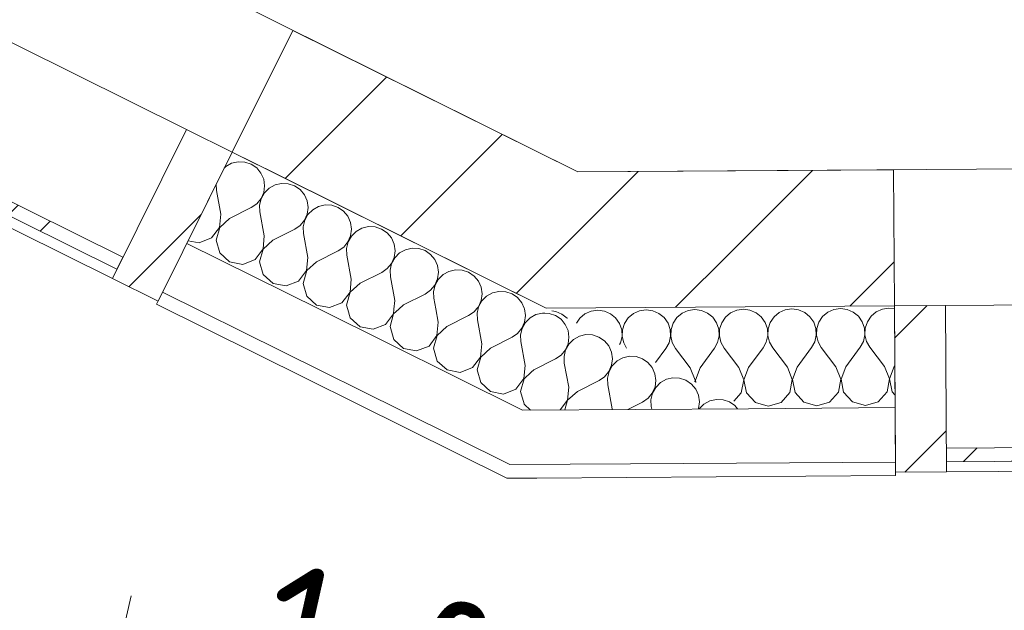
# Model space of a CAD drawing. Header units: millimetres. Extents: x -7213913 to -6937159, y 6128912 to 6404062.
# Tile 29 of 208: x -7201779 to -7200330, y 6158493 to 6159362. Entities that reach past the tile are written whole.
import ezdxf
from ezdxf.enums import TextEntityAlignment as Align

# ---------------------------------------------------------------- set-up
doc = ezdxf.new("R2010")
doc.units = ezdxf.units.MM
doc.header["$MEASUREMENT"] = 0
doc.set_wipeout_variables(frame=1)
doc.linetypes.add('Wipeout_Contour', pattern=[1000, 0, -1000])
for name, color, linetype in [('S - квартира_помещение.АР', 7, 'Continuous'), ('АР-Стены_внешние_.АР', 7, 'Continuous'), ('АР-Стены_Наружные ВИТРАЖ', 7, 'Continuous'), ('АР-Стены_Перегородки_межквартирные_200.АР', 7, 'Continuous'), ('АР-Чертеж-Размеры.АР', 7, 'Continuous')]:
    doc.layers.add(name, color=color, linetype=linetype)
for name, color, linetype, lineweight in [('S - квартира_помещение.АР_Ном._пера__2', 8, 'Continuous', 15), ('АР-Стены_внешние_.АР_Ном._пера__1', 7, 'Continuous', 0), ('АР-Стены_Наружные ВИТРАЖ_Ном._пера__120', 7, 'Continuous', 0), ('АР-Стены_Перегородки_межквартирные_200.АР_Ном._пера__1', 7, 'Continuous', 15), ('АР-Чертеж-Размеры.АР_Ном._пера__1', 7, 'Continuous', 0), ('Паспорта Зон Archicad_Ном._пера__1', 7, 'Continuous', 0)]:
    doc.layers.add(name, color=color, linetype=linetype, lineweight=lineweight)
doc.styles.add('РЎР“Р•РќР•Р\xa0Р\x98Р\xa0_РЎРўР\x98Р›Р¬_1', font='txt')
doc.styles.add('РЎР“Р•РќР•Р\xa0Р\x98Р\xa0_РЎРўР\x98Р›Р¬_2', font='calibri.ttf')
doc.styles.add('РЎР“Р•РќР•Р\xa0Р\x98Р\xa0_РЎРўР\x98Р›Р¬_3', font='GOST_Common.ttf')
doc.dimstyles.new('СГЕНЕРИР_СТИЛЬ__3', dxfattribs={"dimtxt": 200, "dimasz": 142.5, "dimexe": 0.18, "dimexo": 0.0625, "dimgap": 0, "dimtad": 1, "dimdec": 0, "dimzin": 0, "dimdsep": 46, "dimtxsty": 'РЎР“Р•РќР•Р\xa0Р\x98Р\xa0_РЎРўР\x98Р›Р¬_3', "dimblk": 'ARROWHEAD_6', "dimblk1": 'ARROWHEAD_6', "dimblk2": 'ARROWHEAD_6', "dimcen": 0.09, "dimse1": 1, "dimse2": 1, "dimclrd": 7, "dimclre": 7, "dimclrt": 7, "dimazin": 0, "dimtfac": 1, "dimtdec": 4, "dimtmove": 0, "dimatfit": 3, "dimfxl": 1, "dimtolj": 1, "dimtzin": 0, "dimarcsym": 0})
pattern_1 = [(45, (-6566190.34, 6562677.8), (-176.776695, 176.776695), []), (45, (-6566225.7, 6562713.15), (-176.776695, 176.776695), []), (45, (-6566261.05, 6562748.5), (-176.776695, 176.776695), [])]
pattern_2 = [(45, (-6566190.34, 6562677.8), (-127.279217, 127.279217), [])]

# ---------------------------------------------------------------- blocks, each defined once
blk = doc.blocks.new('Кухня_3_10_1', base_point=(-7200749.3, 6161287.2))
at = {"layer": 'S - квартира_помещение.АР_Ном._пера__2', "color": 8, "linetype": 'Continuous', "lineweight": 15, "flags": 128}
blk.add_lwpolyline([(-7199124.9, 6159150.1), (-7198483.6, 6162005.6), (-7200823.3, 6162531), (-7201849.7, 6162761.6), (-7202492.3, 6159900.6), (-7200957.8, 6159137.8)], close=True, dxfattribs=at)
at = {"layer": 'Паспорта Зон Archicad_Ном._пера__1', "color": 7, "lineweight": 0, "style": 'РЎР“Р•РќР•Р\xa0Р\x98Р\xa0_РЎРўР\x98Р›Р¬_1'}
blk.add_attdef('ROOM_NUMBER', text='', height=250, rotation=347.3417, dxfattribs=at).set_placement((-7200348, 6161219.9), align=Align.MIDDLE_CENTER)
at = {"layer": 'Паспорта Зон Archicad_Ном._пера__1', "color": 7, "lineweight": 0, "style": 'РЎР“Р•РќР•Р\xa0Р\x98Р\xa0_РЎРўР\x98Р›Р¬_2'}
blk.add_attdef('ROOM_AREA', text='', height=200, rotation=347.3417, dxfattribs=at).set_placement((-7199214.6, 6159412.6), align=Align.MIDDLE_RIGHT)
blk = doc.blocks.new('Навесная Стена_24_1', base_point=(-6566190.3, 6562677.8))
at = {"layer": 'АР-Стены_Наружные ВИТРАЖ_Ном._пера__120', "color": 7, "linetype": 'Continuous', "lineweight": 0, "flags": 128}
for points in [[(-7201533.2, 6159200.5), (-7202437.4, 6159650)], [(-7201642.3, 6158981.1), (-7202546.4, 6159430.6)]]:
    blk.add_lwpolyline(points, dxfattribs=at)
at = {"color": 254, "linetype": 'Wipeout_Contour', "lineweight": 0, "ltscale": 37906431.25033894}
blk.add_wipeout([(-7202539.8, 6159444), (-7201635.6, 6158994.6), (-7201626.7, 6159012.5), (-7202530.9, 6159461.9)], dxfattribs=at).dxf.layer = 'АР-Стены_Наружные ВИТРАЖ'
at = {"layer": 'АР-Стены_Наружные ВИТРАЖ', "linetype": 'Continuous', "lineweight": 0, "true_color": 0x000000}
h = blk.add_hatch(dxfattribs=at)
h.set_pattern_fill('АЛЮМИНИЙ_0001', color=18, style=0, pattern_type=2)
h.set_pattern_definition(pattern_1)
h.paths.add_polyline_path([(-7202539.8, 6159444), (-7201635.6, 6158994.6), (-7201626.7, 6159012.5), (-7202530.9, 6159461.9)])
at = {"layer": 'АР-Стены_Наружные ВИТРАЖ_Ном._пера__120', "color": 7, "linetype": 'Continuous', "lineweight": 0, "flags": 128}
blk.add_lwpolyline([(-7202539.8, 6159444), (-7202530.9, 6159461.9), (-7201626.7, 6159012.5), (-7201635.6, 6158994.6)], close=True, dxfattribs=at)
at = {"color": 254, "linetype": 'Wipeout_Contour', "lineweight": 0, "ltscale": 37908630.28139775}
blk.add_wipeout([(-7202546.4, 6159430.6), (-7202437.4, 6159650), (-7202504.5, 6159683.4), (-7202613.6, 6159464)], dxfattribs=at).dxf.layer = 'АР-Стены_Наружные ВИТРАЖ'
at = {"color": 254, "linetype": 'Wipeout_Contour', "lineweight": 0, "ltscale": 37904422.31458426}
blk.add_wipeout([(-7201575.1, 6158947.8), (-7201466.1, 6159167.1), (-7201533.2, 6159200.5), (-7201642.3, 6158981.1)], dxfattribs=at).dxf.layer = 'АР-Стены_Наружные ВИТРАЖ'
at = {"layer": 'АР-Стены_Наружные ВИТРАЖ', "linetype": 'Continuous', "lineweight": 0, "true_color": 0x000000}
h = blk.add_hatch(dxfattribs=at)
h.set_pattern_fill('АЛЮМИНИЙ_0001', color=18, style=0, pattern_type=2)
h.set_pattern_definition(pattern_1)
h.paths.add_polyline_path([(-7202546.4, 6159430.6), (-7202437.4, 6159650), (-7202504.5, 6159683.4), (-7202613.6, 6159464)])
h = blk.add_hatch(dxfattribs=at)
h.set_pattern_fill('АЛЮМИНИЙ_0001', color=18, style=0, pattern_type=2)
h.set_pattern_definition(pattern_1)
h.paths.add_polyline_path([(-7201575.1, 6158947.8), (-7201466.1, 6159167.1), (-7201533.2, 6159200.5), (-7201642.3, 6158981.1)])
at = {"layer": 'АР-Стены_Наружные ВИТРАЖ_Ном._пера__120', "color": 7, "linetype": 'Continuous', "lineweight": 0, "flags": 128}
for points in [[(-7202546.4, 6159430.6), (-7202613.6, 6159464), (-7202504.5, 6159683.4), (-7202437.4, 6159650)], [(-7201575.1, 6158947.8), (-7201642.3, 6158981.1), (-7201533.2, 6159200.5), (-7201466.1, 6159167.1)]]:
    blk.add_lwpolyline(points, close=True, dxfattribs=at)
blk = doc.blocks.new('Навесная Стена_25_1', base_point=(-6566190.3, 6562677.8))
at = {"layer": 'АР-Стены_Наружные ВИТРАЖ_Ном._пера__120', "color": 7, "linetype": 'Continuous', "lineweight": 0, "flags": 128}
for points in [[(-7199279.6, 6158949.1), (-7200417, 6158941.5)], [(-7199278, 6158704.1), (-7200415.3, 6158696.5)]]:
    blk.add_lwpolyline(points, dxfattribs=at)
at = {"color": 254, "linetype": 'Wipeout_Contour', "lineweight": 0, "ltscale": 37898325.34433688}
blk.add_wipeout([(-7200415.4, 6158711.5), (-7199278.1, 6158719.1), (-7199278.2, 6158739.1), (-7200415.6, 6158731.5)], dxfattribs=at).dxf.layer = 'АР-Стены_Наружные ВИТРАЖ'
at = {"layer": 'АР-Стены_Наружные ВИТРАЖ', "linetype": 'Continuous', "lineweight": 0, "true_color": 0x000000}
h = blk.add_hatch(dxfattribs=at)
h.set_pattern_fill('АЛЮМИНИЙ_0001', color=18, style=0, pattern_type=2)
h.set_pattern_definition(pattern_1)
h.paths.add_polyline_path([(-7200415.4, 6158711.5), (-7199278.1, 6158719.1), (-7199278.2, 6158739.1), (-7200415.6, 6158731.5)])
at = {"layer": 'АР-Стены_Наружные ВИТРАЖ_Ном._пера__120', "color": 7, "linetype": 'Continuous', "lineweight": 0, "flags": 128}
blk.add_lwpolyline([(-7200415.4, 6158711.5), (-7200415.6, 6158731.5), (-7199278.2, 6158739.1), (-7199278.1, 6158719.1)], close=True, dxfattribs=at)
at = {"color": 254, "linetype": 'Wipeout_Contour', "lineweight": 0, "ltscale": 37896748.88366351}
blk.add_wipeout([(-7199203, 6158704.6), (-7199204.6, 6158949.6), (-7199279.6, 6158949.1), (-7199278, 6158704.1)], dxfattribs=at).dxf.layer = 'АР-Стены_Наружные ВИТРАЖ'
at = {"color": 254, "linetype": 'Wipeout_Contour', "lineweight": 0, "ltscale": 37900412.79886375}
blk.add_wipeout([(-7200415.3, 6158696.5), (-7200417, 6158941.5), (-7200492, 6158941), (-7200490.3, 6158696)], dxfattribs=at).dxf.layer = 'АР-Стены_Наружные ВИТРАЖ'
at = {"layer": 'АР-Стены_Наружные ВИТРАЖ', "linetype": 'Continuous', "lineweight": 0, "true_color": 0x000000}
h = blk.add_hatch(dxfattribs=at)
h.set_pattern_fill('АЛЮМИНИЙ_0001', color=18, style=0, pattern_type=2)
h.set_pattern_definition(pattern_1)
h.paths.add_polyline_path([(-7199203, 6158704.6), (-7199204.6, 6158949.6), (-7199279.6, 6158949.1), (-7199278, 6158704.1)])
h = blk.add_hatch(dxfattribs=at)
h.set_pattern_fill('АЛЮМИНИЙ_0001', color=18, style=0, pattern_type=2)
h.set_pattern_definition(pattern_1)
h.paths.add_polyline_path([(-7200415.3, 6158696.5), (-7200417, 6158941.5), (-7200492, 6158941), (-7200490.3, 6158696)])
at = {"layer": 'АР-Стены_Наружные ВИТРАЖ_Ном._пера__120', "color": 7, "linetype": 'Continuous', "lineweight": 0, "flags": 128}
for points in [[(-7199203, 6158704.6), (-7199278, 6158704.1), (-7199279.6, 6158949.1), (-7199204.6, 6158949.6)], [(-7200415.3, 6158696.5), (-7200490.3, 6158696), (-7200492, 6158941), (-7200417, 6158941.5)]]:
    blk.add_lwpolyline(points, close=True, dxfattribs=at)
blk = doc.blocks.new('Стена_148_1', base_point=(-7200981, 6159037.7))
at = {"layer": 'АР-Стены_Перегородки_межквартирные_200.АР', "linetype": 'Continuous', "lineweight": 0, "true_color": 0x000000}
h = blk.add_hatch(dxfattribs=at)
h.set_pattern_fill('БЛОКИ_БЕТОННЫЕ_ЭФФЕКТИВН_78', color=18, style=0, pattern_type=2)
h.set_pattern_definition(pattern_2)
h.paths.add_polyline_path([(-7200957.8, 6159137.8), (-7201401.2, 6159134.9), (-7201004.2, 6158937.5)])
h = blk.add_hatch(dxfattribs=at)
h.set_pattern_fill('БЛОКИ_БЕТОННЫЕ_ЭФФЕКТИВН_78', color=18, style=0, pattern_type=2)
h.set_pattern_definition(pattern_2)
h.paths.add_polyline_path([(-7200957.8, 6159137.8), (-7201004.2, 6158937.5), (-7200560.9, 6158940.5)])
h = blk.add_hatch(dxfattribs=at)
h.set_pattern_fill('БЛОКИ_БЕТОННЫЕ_ЭФФЕКТИВН_78', color=18, style=0, pattern_type=2)
h.set_pattern_definition(pattern_2)
h.paths.add_polyline_path([(-7200560.9, 6158940.5), (-7200492, 6158941), (-7200493.3, 6159141), (-7200957.8, 6159137.8)])
at = {"layer": 'АР-Стены_Перегородки_межквартирные_200.АР_Ном._пера__1', "color": 7, "linetype": 'Continuous', "lineweight": 15, "flags": 128}
for points in [[(-7200493.3, 6159141), (-7200957.8, 6159137.8)], [(-7200493.3, 6159141), (-7200492, 6158941)], [(-7201004.2, 6158937.5), (-7201401.2, 6159134.9)], [(-7201004.2, 6158937.5), (-7200492, 6158941)]]:
    blk.add_lwpolyline(points, dxfattribs=at)
blk = doc.blocks.new('Стена_149_1', base_point=(-7200981, 6159037.7))
at = {"layer": 'АР-Стены_Перегородки_межквартирные_200.АР', "linetype": 'Continuous', "lineweight": 0, "true_color": 0x000000}
h = blk.add_hatch(dxfattribs=at)
h.set_pattern_fill('БЛОКИ_БЕТОННЫЕ_ЭФФЕКТИВН_78', color=18, style=0, pattern_type=2)
h.set_pattern_definition(pattern_2)
h.paths.add_polyline_path([(-7200957.8, 6159137.8), (-7201377, 6159346.2), (-7201466.1, 6159167.1), (-7201401.2, 6159134.9)])
at = {"layer": 'АР-Стены_Перегородки_межквартирные_200.АР_Ном._пера__1', "color": 7, "linetype": 'Continuous', "lineweight": 15, "flags": 128}
for points in [[(-7201377, 6159346.2), (-7201466.1, 6159167.1)], [(-7200957.8, 6159137.8), (-7201377, 6159346.2)], [(-7201466.1, 6159167.1), (-7201401.2, 6159134.9)]]:
    blk.add_lwpolyline(points, dxfattribs=at)
blk = doc.blocks.new('*X645', base_point=(-6566190.3, 6562677.8))
at = {"layer": 'АР-Стены_внешние_.АР_Ном._пера__1', "color": 7, "linetype": 'Continuous', "lineweight": 0}
for p, q in [((-7200999.8, 6158929.8), (-7201005.9, 6158930.1)), ((-7200990.4, 6158926.7), (-7200999.8, 6158929.8)), ((-7200982.3, 6158921.1), (-7200990.4, 6158926.7)), ((-7200976, 6158913.6), (-7200982.3, 6158921.1)), ((-7200972, 6158904.6), (-7200976, 6158913.6)), ((-7200970.6, 6158894.8), (-7200972, 6158904.6)), ((-7200972, 6158885.1), (-7200970.6, 6158894.8)), ((-7200963.9, 6158891.5), (-7200970.8, 6158884.5)), ((-7200955.3, 6158896.2), (-7200963.9, 6158891.5)), ((-7200945.7, 6158898.5), (-7200955.3, 6158896.2)), ((-7200935.8, 6158898), (-7200945.7, 6158898.5)), ((-7200926.5, 6158894.9), (-7200935.8, 6158898)), ((-7200918.3, 6158889.4), (-7200926.5, 6158894.9)), ((-7200975.9, 6158876), (-7200972, 6158885.1)), ((-7200970.8, 6158884.5), (-7200975.7, 6158875.9)), ((-7200912, 6158881.8), (-7200918.3, 6158889.4)), ((-7200908, 6158872.8), (-7200912, 6158881.8)), ((-7201022.2, 6158846.8), (-7200990.3, 6158862.8)), ((-7200990.3, 6158862.8), (-7200982.2, 6158868.4)), ((-7200982.2, 6158868.4), (-7200975.9, 6158876)), ((-7200975.7, 6158875.9), (-7200977.9, 6158866.3)), ((-7200977.9, 6158866.3), (-7200977.5, 6158856.5)), ((-7200906.7, 6158863), (-7200908, 6158872.8)), ((-7200908, 6158853.3), (-7200906.7, 6158863)), ((-7200891.3, 6158864.4), (-7200899.9, 6158859.7)), ((-7200881.7, 6158866.7), (-7200891.3, 6158864.4)), ((-7200871.9, 6158866.2), (-7200881.7, 6158866.7)), ((-7200862.5, 6158863.1), (-7200871.9, 6158866.2)), ((-7200854.4, 6158857.6), (-7200862.5, 6158863.1)), ((-7200971, 6158821.3), (-7200977.5, 6158856.5)), ((-7200912, 6158844.2), (-7200908, 6158853.3)), ((-7200906.9, 6158852.7), (-7200911.7, 6158844.1)), ((-7200899.9, 6158859.7), (-7200906.9, 6158852.7)), ((-7200848.1, 6158850), (-7200854.4, 6158857.6)), ((-7200844.1, 6158841), (-7200848.1, 6158850)), ((-7201022.2, 6158846.8), (-7201026, 6158843.3)), ((-7200926.3, 6158831), (-7200918.2, 6158836.6)), ((-7200918.2, 6158836.6), (-7200912, 6158844.2)), ((-7200911.7, 6158844.1), (-7200914, 6158834.5)), ((-7200914, 6158834.5), (-7200913.5, 6158824.7)), ((-7200842.7, 6158831.2), (-7200844.1, 6158841)), ((-7200817.7, 6158834.9), (-7200827.3, 6158832.7)), ((-7200807.9, 6158834.5), (-7200817.7, 6158834.9)), ((-7200798.6, 6158831.3), (-7200807.9, 6158834.5)), ((-7200972.9, 6158801.9), (-7200971, 6158821.3)), ((-7200958.2, 6158815), (-7200926.3, 6158831)), ((-7200907.1, 6158789.5), (-7200913.5, 6158824.7)), ((-7200848, 6158812.4), (-7200844, 6158821.5)), ((-7200842.9, 6158820.9), (-7200847.7, 6158812.3)), ((-7200844, 6158821.5), (-7200842.7, 6158831.2)), ((-7200835.9, 6158827.9), (-7200842.9, 6158820.9)), ((-7200827.3, 6158832.7), (-7200835.9, 6158827.9)), ((-7200790.4, 6158825.8), (-7200798.6, 6158831.3)), ((-7200784.1, 6158818.2), (-7200790.4, 6158825.8)), ((-7200958.2, 6158815), (-7200972.6, 6158801.8)), ((-7200862.4, 6158799.2), (-7200854.3, 6158804.8)), ((-7200854.3, 6158804.8), (-7200848, 6158812.4)), ((-7200847.7, 6158812.3), (-7200850, 6158802.7)), ((-7200780.1, 6158809.2), (-7200784.1, 6158818.2)), ((-7200778.7, 6158799.4), (-7200780.1, 6158809.2)), ((-7201036.7, 6158796.8), (-7201036.5, 6158796)), ((-7201036.5, 6158796), (-7201027, 6158787.4)), ((-7200983.7, 6158787.7), (-7200972.9, 6158801.9)), ((-7200972.6, 6158801.8), (-7200976.6, 6158787.7)), ((-7200884, 6158788.3), (-7200862.4, 6158799.2)), ((-7200850, 6158802.7), (-7200849.6, 6158792.9)), ((-7200848.8, 6158788.6), (-7200849.6, 6158792.9)), ((-7200780.4, 6158789), (-7200780.1, 6158789.7)), ((-7200780.1, 6158789.7), (-7200778.7, 6158799.4)), ((-7200772, 6158796.1), (-7200779, 6158789.1)), ((-7200763.4, 6158800.9), (-7200772, 6158796.1)), ((-7200753.8, 6158803.1), (-7200763.4, 6158800.9)), ((-7200743.9, 6158802.7), (-7200753.8, 6158803.1)), ((-7200734.6, 6158799.5), (-7200743.9, 6158802.7)), ((-7200726.5, 6158794), (-7200734.6, 6158799.5)), ((-7200722.7, 6158789.4), (-7200726.5, 6158794)), ((-7200907.2, 6158788.2), (-7200907.1, 6158789.5)), ((-7200779, 6158789.1), (-7200779, 6158789))]:
    blk.add_line(p, q, dxfattribs=at)
blk = doc.blocks.new('*X646', base_point=(-6566190.3, 6562677.8))
at = {"layer": 'АР-Стены_внешние_.АР_Ном._пера__1', "color": 7, "linetype": 'Continuous', "lineweight": 0}
for p, q in [((-7201457.4, 6159152.9), (-7201467, 6159150.6)), ((-7201447.5, 6159152.4), (-7201457.4, 6159152.9)), ((-7201438.2, 6159149.3), (-7201447.5, 6159152.4)), ((-7201475.6, 6159145.8), (-7201477.8, 6159143.6)), ((-7201467, 6159150.6), (-7201475.6, 6159145.8)), ((-7201430, 6159143.7), (-7201438.2, 6159149.3)), ((-7201423.7, 6159136.1), (-7201430, 6159143.7)), ((-7201419.7, 6159127.1), (-7201423.7, 6159136.1)), ((-7201418.4, 6159117.4), (-7201419.7, 6159127.1)), ((-7201489.6, 6159119.8), (-7201489.2, 6159110.8)), ((-7201482.7, 6159075.7), (-7201489.2, 6159110.8)), ((-7201419.7, 6159107.6), (-7201418.4, 6159117.4)), ((-7201411.6, 6159114), (-7201418.6, 6159107.1)), ((-7201403, 6159118.8), (-7201411.6, 6159114)), ((-7201393.4, 6159121.1), (-7201403, 6159118.8)), ((-7201383.6, 6159120.6), (-7201393.4, 6159121.1)), ((-7201374.2, 6159117.5), (-7201383.6, 6159120.6)), ((-7201366.1, 6159111.9), (-7201374.2, 6159117.5)), ((-7201359.8, 6159104.4), (-7201366.1, 6159111.9)), ((-7201429.9, 6159091), (-7201423.6, 6159098.6)), ((-7201423.4, 6159098.5), (-7201425.7, 6159088.9)), ((-7201423.6, 6159098.6), (-7201419.7, 6159107.6)), ((-7201418.6, 6159107.1), (-7201423.4, 6159098.5)), ((-7201355.8, 6159095.3), (-7201359.8, 6159104.4)), ((-7201354.4, 6159085.6), (-7201355.8, 6159095.3)), ((-7201469.9, 6159069.3), (-7201438, 6159085.4)), ((-7201438, 6159085.4), (-7201429.9, 6159091)), ((-7201425.7, 6159088.9), (-7201425.2, 6159079)), ((-7201355.7, 6159075.8), (-7201354.4, 6159085.6)), ((-7201347.6, 6159082.2), (-7201354.6, 6159075.3)), ((-7201339, 6159087), (-7201347.6, 6159082.2)), ((-7201329.4, 6159089.3), (-7201339, 6159087)), ((-7201319.6, 6159088.8), (-7201329.4, 6159089.3)), ((-7201310.2, 6159085.7), (-7201319.6, 6159088.8)), ((-7201302.1, 6159080.1), (-7201310.2, 6159085.7)), ((-7201295.8, 6159072.6), (-7201302.1, 6159080.1)), ((-7201484.6, 6159056.3), (-7201482.7, 6159075.7)), ((-7201469.9, 6159069.3), (-7201484.3, 6159056.1)), ((-7201418.8, 6159043.9), (-7201425.2, 6159079)), ((-7201366, 6159059.2), (-7201359.7, 6159066.8)), ((-7201359.4, 6159066.7), (-7201361.7, 6159057.1)), ((-7201359.7, 6159066.8), (-7201355.7, 6159075.8)), ((-7201354.6, 6159075.3), (-7201359.4, 6159066.7)), ((-7201291.8, 6159063.5), (-7201295.8, 6159072.6)), ((-7201496.4, 6159040.7), (-7201484.6, 6159056.3)), ((-7201484.3, 6159056.1), (-7201489.6, 6159037.4)), ((-7201406, 6159037.6), (-7201374.1, 6159053.6)), ((-7201374.1, 6159053.6), (-7201366, 6159059.2)), ((-7201361.7, 6159057.1), (-7201361.3, 6159047.2)), ((-7201290.4, 6159053.8), (-7201291.8, 6159063.5)), ((-7201291.8, 6159044), (-7201290.4, 6159053.8)), ((-7201283.7, 6159050.4), (-7201290.7, 6159043.5)), ((-7201275.1, 6159055.2), (-7201283.7, 6159050.4)), ((-7201265.5, 6159057.5), (-7201275.1, 6159055.2)), ((-7201255.6, 6159057), (-7201265.5, 6159057.5)), ((-7201246.3, 6159053.9), (-7201255.6, 6159057)), ((-7201238.2, 6159048.3), (-7201246.3, 6159053.9)), ((-7201530.9, 6159036.7), (-7201514.6, 6159033.7)), ((-7201514.6, 6159033.7), (-7201496.4, 6159040.7)), ((-7201489.6, 6159037.4), (-7201484.2, 6159018.6)), ((-7201420.6, 6159024.5), (-7201418.8, 6159043.9)), ((-7201406, 6159037.6), (-7201420.3, 6159024.4)), ((-7201354.8, 6159012.1), (-7201361.3, 6159047.2)), ((-7201295.7, 6159035), (-7201291.8, 6159044)), ((-7201290.7, 6159043.5), (-7201295.5, 6159034.9)), ((-7201231.8, 6159040.8), (-7201238.2, 6159048.3)), ((-7201227.9, 6159031.8), (-7201231.8, 6159040.8)), ((-7201432.4, 6159008.9), (-7201420.6, 6159024.5)), ((-7201420.3, 6159024.4), (-7201425.6, 6159005.6)), ((-7201342, 6159005.8), (-7201310.1, 6159021.8)), ((-7201310.1, 6159021.8), (-7201302, 6159027.4)), ((-7201302, 6159027.4), (-7201295.7, 6159035)), ((-7201295.5, 6159034.9), (-7201297.7, 6159025.3)), ((-7201297.7, 6159025.3), (-7201297.3, 6159015.4)), ((-7201226.5, 6159022), (-7201227.9, 6159031.8)), ((-7201227.8, 6159012.2), (-7201226.5, 6159022)), ((-7201211.1, 6159023.4), (-7201219.7, 6159018.6)), ((-7201201.5, 6159025.7), (-7201211.1, 6159023.4)), ((-7201191.7, 6159025.2), (-7201201.5, 6159025.7)), ((-7201182.3, 6159022.1), (-7201191.7, 6159025.2)), ((-7201174.2, 6159016.5), (-7201182.3, 6159022.1)), ((-7201484.2, 6159018.6), (-7201469.8, 6159005.5)), ((-7201450.6, 6159001.9), (-7201432.4, 6159008.9)), ((-7201356.6, 6158992.7), (-7201354.8, 6159012.1)), ((-7201290.8, 6158980.3), (-7201297.3, 6159015.4)), ((-7201231.8, 6159003.2), (-7201227.8, 6159012.2)), ((-7201226.7, 6159011.7), (-7201231.5, 6159003.1)), ((-7201219.7, 6159018.6), (-7201226.7, 6159011.7)), ((-7201167.9, 6159009), (-7201174.2, 6159016.5)), ((-7201163.9, 6159000), (-7201167.9, 6159009)), ((-7201469.8, 6159005.5), (-7201450.6, 6159001.9)), ((-7201425.6, 6159005.6), (-7201420.3, 6158986.8)), ((-7201368.4, 6158977.1), (-7201356.6, 6158992.7)), ((-7201356.4, 6158992.6), (-7201361.7, 6158973.8)), ((-7201342, 6159005.8), (-7201356.4, 6158992.6)), ((-7201246.1, 6158990), (-7201238, 6158995.6)), ((-7201238, 6158995.6), (-7201231.8, 6159003.2)), ((-7201231.5, 6159003.1), (-7201233.8, 6158993.5)), ((-7201233.8, 6158993.5), (-7201233.3, 6158983.6)), ((-7201162.5, 6158990.2), (-7201163.9, 6159000)), ((-7201137.6, 6158993.9), (-7201147.1, 6158991.6)), ((-7201127.7, 6158993.4), (-7201137.6, 6158993.9)), ((-7201118.4, 6158990.3), (-7201127.7, 6158993.4)), ((-7201420.3, 6158986.8), (-7201405.8, 6158973.7)), ((-7201292.7, 6158960.9), (-7201290.8, 6158980.3)), ((-7201278, 6158974), (-7201246.1, 6158990)), ((-7201226.9, 6158948.5), (-7201233.3, 6158983.6)), ((-7201167.8, 6158971.4), (-7201163.8, 6158980.4)), ((-7201162.7, 6158979.9), (-7201167.5, 6158971.3)), ((-7201163.8, 6158980.4), (-7201162.5, 6158990.2)), ((-7201155.8, 6158986.8), (-7201162.7, 6158979.9)), ((-7201147.1, 6158991.6), (-7201155.8, 6158986.8)), ((-7201110.2, 6158984.7), (-7201118.4, 6158990.3)), ((-7201103.9, 6158977.2), (-7201110.2, 6158984.7)), ((-7201405.8, 6158973.7), (-7201386.6, 6158970.1)), ((-7201386.6, 6158970.1), (-7201368.4, 6158977.1)), ((-7201361.7, 6158973.8), (-7201356.3, 6158955)), ((-7201278, 6158974), (-7201292.4, 6158960.8)), ((-7201182.2, 6158958.2), (-7201174.1, 6158963.8)), ((-7201174.1, 6158963.8), (-7201167.8, 6158971.4)), ((-7201167.5, 6158971.3), (-7201169.8, 6158961.7)), ((-7201099.9, 6158968.2), (-7201103.9, 6158977.2)), ((-7201098.5, 6158958.4), (-7201099.9, 6158968.2)), ((-7201356.3, 6158955), (-7201341.9, 6158941.9)), ((-7201304.5, 6158945.3), (-7201292.7, 6158960.9)), ((-7201292.4, 6158960.8), (-7201297.7, 6158942)), ((-7201214.1, 6158942.2), (-7201182.2, 6158958.2)), ((-7201169.8, 6158961.7), (-7201169.4, 6158951.9)), ((-7201166.5, 6158936.4), (-7201169.4, 6158951.9)), ((-7201099.9, 6158948.6), (-7201098.5, 6158958.4)), ((-7201091.8, 6158955), (-7201098.8, 6158948.1)), ((-7201083.2, 6158959.8), (-7201091.8, 6158955)), ((-7201073.6, 6158962.1), (-7201083.2, 6158959.8)), ((-7201063.7, 6158961.6), (-7201073.6, 6158962.1)), ((-7201054.4, 6158958.5), (-7201063.7, 6158961.6)), ((-7201046.3, 6158952.9), (-7201054.4, 6158958.5)), ((-7201040, 6158945.4), (-7201046.3, 6158952.9)), ((-7201341.9, 6158941.9), (-7201322.7, 6158938.3)), ((-7201322.7, 6158938.3), (-7201304.5, 6158945.3)), ((-7201297.7, 6158942), (-7201295.9, 6158935.6)), ((-7201228.1, 6158936), (-7201226.9, 6158948.5)), ((-7201214.1, 6158942.2), (-7201220.7, 6158936.1)), ((-7201106.1, 6158936.8), (-7201103.8, 6158939.6)), ((-7201103.6, 6158939.5), (-7201104.2, 6158936.9)), ((-7201103.8, 6158939.6), (-7201099.9, 6158948.6)), ((-7201098.8, 6158948.1), (-7201103.6, 6158939.5)), ((-7201036.4, 6158937.3), (-7201040, 6158945.4))]:
    blk.add_line(p, q, dxfattribs=at)
blk = doc.blocks.new('*X647', base_point=(-6566190.3, 6562677.8))
at = {"layer": 'АР-Стены_внешние_.АР_Ном._пера__1', "color": 7, "linetype": 'Continuous', "lineweight": 0}
for p, q in [((-7201295.9, 6158935.6), (-7201292.3, 6158923.2)), ((-7201228.7, 6158929.1), (-7201228.1, 6158936)), ((-7201220.7, 6158936.1), (-7201228.5, 6158929)), ((-7201162.9, 6158916.7), (-7201166.5, 6158936.4)), ((-7201110.1, 6158932), (-7201106.1, 6158936.8)), ((-7201104.2, 6158936.9), (-7201105.9, 6158929.9)), ((-7201036, 6158936.4), (-7201036.4, 6158937.3)), ((-7201034.6, 6158926.6), (-7201036, 6158936.4)), ((-7201292.3, 6158923.2), (-7201277.9, 6158910.1)), ((-7201240.5, 6158913.5), (-7201228.7, 6158929.1)), ((-7201228.5, 6158929), (-7201233.8, 6158910.2)), ((-7201150.1, 6158910.4), (-7201118.2, 6158926.4)), ((-7201118.2, 6158926.4), (-7201110.1, 6158932)), ((-7201105.9, 6158929.9), (-7201105.4, 6158920.1)), ((-7201099, 6158884.9), (-7201105.4, 6158920.1)), ((-7201035.9, 6158916.8), (-7201034.6, 6158926.6)), ((-7201027.8, 6158923.3), (-7201034.8, 6158916.3)), ((-7201019.2, 6158928), (-7201027.8, 6158923.3)), ((-7201009.6, 6158930.3), (-7201019.2, 6158928)), ((-7201005.9, 6158930.1), (-7201009.6, 6158930.3)), ((-7201277.9, 6158910.1), (-7201258.7, 6158906.5)), ((-7201258.7, 6158906.5), (-7201240.5, 6158913.5)), ((-7201233.8, 6158910.2), (-7201228.4, 6158891.4)), ((-7201164.8, 6158897.3), (-7201162.9, 6158916.7)), ((-7201150.1, 6158910.4), (-7201164.5, 6158897.2)), ((-7201046.1, 6158900.2), (-7201039.9, 6158907.8)), ((-7201039.6, 6158907.7), (-7201041.9, 6158898.1)), ((-7201039.9, 6158907.8), (-7201035.9, 6158916.8)), ((-7201034.8, 6158916.3), (-7201039.6, 6158907.7)), ((-7201228.4, 6158891.4), (-7201213.9, 6158878.3)), ((-7201176.5, 6158881.7), (-7201164.8, 6158897.3)), ((-7201164.5, 6158897.2), (-7201169.8, 6158878.4)), ((-7201086.2, 6158878.6), (-7201054.3, 6158894.6)), ((-7201054.3, 6158894.6), (-7201046.1, 6158900.2)), ((-7201041.9, 6158898.1), (-7201041.5, 6158888.3)), ((-7201213.9, 6158878.3), (-7201194.7, 6158874.7)), ((-7201194.7, 6158874.7), (-7201176.5, 6158881.7)), ((-7201169.8, 6158878.4), (-7201164.4, 6158859.6)), ((-7201100.8, 6158865.5), (-7201099, 6158884.9)), ((-7201086.2, 6158878.6), (-7201100.5, 6158865.4)), ((-7201035, 6158853.1), (-7201041.5, 6158888.3)), ((-7201112.6, 6158849.9), (-7201100.8, 6158865.5)), ((-7201100.5, 6158865.4), (-7201105.8, 6158846.6)), ((-7201164.4, 6158859.6), (-7201150, 6158846.5)), ((-7201130.8, 6158842.9), (-7201112.6, 6158849.9)), ((-7201036.8, 6158833.7), (-7201035, 6158853.1)), ((-7201150, 6158846.5), (-7201130.8, 6158842.9)), ((-7201105.8, 6158846.6), (-7201100.5, 6158827.8)), ((-7201048.6, 6158818.1), (-7201036.8, 6158833.7)), ((-7201036.6, 6158833.6), (-7201041.9, 6158814.8)), ((-7201026, 6158843.3), (-7201036.6, 6158833.6)), ((-7201100.5, 6158827.8), (-7201086, 6158814.7)), ((-7201086, 6158814.7), (-7201066.8, 6158811.1)), ((-7201066.8, 6158811.1), (-7201048.6, 6158818.1)), ((-7201041.9, 6158814.8), (-7201036.7, 6158796.8))]:
    blk.add_line(p, q, dxfattribs=at)
blk = doc.blocks.new('Стена_308_1', base_point=(-7201466.1, 6159167.1))
at = {"layer": 'АР-Стены_внешние_.АР_Ном._пера__1', "color": 7, "linetype": 'Continuous', "lineweight": 0}
for p, q in [((-7201532.8, 6159032.8), (-7201336.7, 6158935.3)), ((-7201568.5, 6158961.2), (-7201216.3, 6158786.1)), ((-7201336.7, 6158935.3), (-7201038.9, 6158787.3)), ((-7201216.3, 6158786.1), (-7201057.5, 6158707.2)), ((-7201038.9, 6158787.3), (-7200706.4, 6158789.5)), ((-7201057.5, 6158707.2), (-7200880.1, 6158708.4))]:
    blk.add_line(p, q, dxfattribs=at)
at = {"layer": 'АР-Стены_внешние_.АР_Ном._пера__1', "color": 7, "linetype": 'Continuous', "lineweight": 0, "flags": 128}
for points in [[(-7201532.8, 6159032.8), (-7201466.1, 6159167.1)], [(-7201004.2, 6158937.5), (-7201466.1, 6159167.1)], [(-7201568.5, 6158961.2), (-7201532.8, 6159032.8)], [(-7201577.4, 6158943.3), (-7201568.5, 6158961.2)], [(-7201577.4, 6158943.3), (-7201062.1, 6158687.1)], [(-7201062.1, 6158687.1), (-7201017.8, 6158687.4)]]:
    blk.add_lwpolyline(points, dxfattribs=at)
at = {"layer": 'АР-Стены_внешние_.АР', "color": 7, "lineweight": 0}
for name in ['*X646', '*X647', '*X645']:
    blk.add_blockref(name, (-6566190.3, 6562677.8), dxfattribs=at)
blk = doc.blocks.new('*X649', base_point=(-6566190.3, 6562677.8))
at = {"layer": 'АР-Стены_внешние_.АР_Ном._пера__1', "color": 7, "linetype": 'Continuous', "lineweight": 0}
for p, q in [((-7200857, 6158934.9), (-7200866.7, 6158933.5)), ((-7200847.2, 6158933.6), (-7200857, 6158934.9)), ((-7200785.6, 6158935.4), (-7200795.3, 6158934)), ((-7200775.8, 6158934.1), (-7200785.6, 6158935.4)), ((-7200714.1, 6158935.9), (-7200723.9, 6158934.5)), ((-7200704.4, 6158934.6), (-7200714.1, 6158935.9)), ((-7200695.3, 6158930.7), (-7200704.4, 6158934.6)), ((-7200652.5, 6158935), (-7200661.4, 6158930.9)), ((-7200642.7, 6158936.4), (-7200652.5, 6158935)), ((-7200632.9, 6158935.1), (-7200642.7, 6158936.4)), ((-7200623.9, 6158931.2), (-7200632.9, 6158935.1)), ((-7200581, 6158935.4), (-7200590, 6158931.4)), ((-7200571.3, 6158936.9), (-7200581, 6158935.4)), ((-7200561.5, 6158935.6), (-7200571.3, 6158936.9)), ((-7200552.5, 6158931.6), (-7200561.5, 6158935.6)), ((-7200509.6, 6158935.9), (-7200518.6, 6158931.9)), ((-7200499.9, 6158937.3), (-7200509.6, 6158935.9)), ((-7200491.9, 6158936.3), (-7200499.9, 6158937.3)), ((-7200990.1, 6158932.7), (-7200996, 6158933.5)), ((-7200981, 6158928.8), (-7200990.1, 6158932.7)), ((-7200973.4, 6158922.5), (-7200981, 6158928.8)), ((-7200973.1, 6158922.1), (-7200973.4, 6158922.5)), ((-7200954.7, 6158922.7), (-7200959.6, 6158915.4)), ((-7200947.2, 6158929), (-7200954.7, 6158922.7)), ((-7200938.2, 6158933), (-7200947.2, 6158929)), ((-7200928.4, 6158934.5), (-7200938.2, 6158933)), ((-7200918.6, 6158933.2), (-7200928.4, 6158934.5)), ((-7200909.6, 6158929.3), (-7200918.6, 6158933.2)), ((-7200902, 6158923), (-7200909.6, 6158929.3)), ((-7200896.3, 6158914.9), (-7200902, 6158923)), ((-7200883.3, 6158923.1), (-7200888.8, 6158915)), ((-7200875.7, 6158929.5), (-7200883.3, 6158923.1)), ((-7200866.7, 6158933.5), (-7200875.7, 6158929.5)), ((-7200838.2, 6158929.7), (-7200847.2, 6158933.6)), ((-7200830.5, 6158923.5), (-7200838.2, 6158929.7)), ((-7200824.9, 6158915.4), (-7200830.5, 6158923.5)), ((-7200811.8, 6158923.6), (-7200817.4, 6158915.5)), ((-7200804.3, 6158930), (-7200811.8, 6158923.6)), ((-7200795.3, 6158934), (-7200804.3, 6158930)), ((-7200766.8, 6158930.2), (-7200775.8, 6158934.1)), ((-7200759.1, 6158924), (-7200766.8, 6158930.2)), ((-7200753.5, 6158915.9), (-7200759.1, 6158924)), ((-7200740.4, 6158924.1), (-7200745.9, 6158915.9)), ((-7200732.9, 6158930.4), (-7200740.4, 6158924.1)), ((-7200723.9, 6158934.5), (-7200732.9, 6158930.4)), ((-7200687.7, 6158924.5), (-7200695.3, 6158930.7)), ((-7200682.1, 6158916.4), (-7200687.7, 6158924.5)), ((-7200669, 6158924.6), (-7200674.5, 6158916.4)), ((-7200661.4, 6158930.9), (-7200669, 6158924.6)), ((-7200616.3, 6158924.9), (-7200623.9, 6158931.2)), ((-7200610.6, 6158916.9), (-7200616.3, 6158924.9)), ((-7200597.6, 6158925.1), (-7200603.1, 6158916.9)), ((-7200590, 6158931.4), (-7200597.6, 6158925.1)), ((-7200544.8, 6158925.4), (-7200552.5, 6158931.6)), ((-7200539.2, 6158917.3), (-7200544.8, 6158925.4)), ((-7200526.1, 6158925.5), (-7200531.7, 6158917.4)), ((-7200518.6, 6158931.9), (-7200526.1, 6158925.5)), ((-7200893.1, 6158905.6), (-7200896.3, 6158914.9)), ((-7200892.6, 6158895.8), (-7200893.1, 6158905.6)), ((-7200891.9, 6158905.6), (-7200892.3, 6158895.8)), ((-7200888.8, 6158915), (-7200891.9, 6158905.6)), ((-7200821.7, 6158906.1), (-7200824.9, 6158915.4)), ((-7200821.2, 6158896.3), (-7200821.7, 6158906.1)), ((-7200820.5, 6158906.1), (-7200820.9, 6158896.3)), ((-7200817.4, 6158915.5), (-7200820.5, 6158906.1)), ((-7200750.3, 6158906.6), (-7200753.5, 6158915.9)), ((-7200749.7, 6158896.7), (-7200750.3, 6158906.6)), ((-7200749, 6158906.6), (-7200749.4, 6158896.7)), ((-7200745.9, 6158915.9), (-7200749, 6158906.6)), ((-7200678.8, 6158907.1), (-7200682.1, 6158916.4)), ((-7200678.3, 6158897.2), (-7200678.8, 6158907.1)), ((-7200677.6, 6158907.1), (-7200678, 6158897.2)), ((-7200674.5, 6158916.4), (-7200677.6, 6158907.1)), ((-7200607.4, 6158907.5), (-7200610.6, 6158916.9)), ((-7200606.9, 6158897.7), (-7200607.4, 6158907.5)), ((-7200606.2, 6158907.5), (-7200606.6, 6158897.7)), ((-7200603.1, 6158916.9), (-7200606.2, 6158907.5)), ((-7200536, 6158908), (-7200539.2, 6158917.3)), ((-7200535.5, 6158898.2), (-7200536, 6158908)), ((-7200534.8, 6158908), (-7200535.2, 6158898.2)), ((-7200531.7, 6158917.4), (-7200534.8, 6158908)), ((-7200894.8, 6158886.2), (-7200892.6, 6158895.8)), ((-7200892.3, 6158895.8), (-7200890, 6158886.2)), ((-7200823.3, 6158886.6), (-7200821.2, 6158896.3)), ((-7200820.9, 6158896.3), (-7200818.6, 6158886.7)), ((-7200751.9, 6158887.1), (-7200749.7, 6158896.7)), ((-7200749.4, 6158896.7), (-7200747.2, 6158887.2)), ((-7200680.5, 6158887.6), (-7200678.3, 6158897.2)), ((-7200678, 6158897.2), (-7200675.7, 6158887.6)), ((-7200609, 6158888.1), (-7200606.9, 6158897.7)), ((-7200606.6, 6158897.7), (-7200604.3, 6158888.1)), ((-7200537.6, 6158888.6), (-7200535.5, 6158898.2)), ((-7200535.2, 6158898.2), (-7200532.9, 6158888.6)), ((-7200896.1, 6158883.8), (-7200894.8, 6158886.2)), ((-7200890, 6158886.2), (-7200885.8, 6158878.7)), ((-7200843.2, 6158857.5), (-7200828, 6158878)), ((-7200828, 6158878), (-7200823.3, 6158886.6)), ((-7200818.6, 6158886.7), (-7200813.8, 6158878.1)), ((-7200792.1, 6158849.7), (-7200813.8, 6158878.1)), ((-7200777.8, 6158849.8), (-7200756.6, 6158878.5)), ((-7200756.6, 6158878.5), (-7200751.9, 6158887.1)), ((-7200747.2, 6158887.2), (-7200742.3, 6158878.6)), ((-7200720.7, 6158850.1), (-7200742.3, 6158878.6)), ((-7200706.4, 6158850.2), (-7200685.2, 6158879)), ((-7200685.2, 6158879), (-7200680.5, 6158887.6)), ((-7200675.7, 6158887.6), (-7200670.9, 6158879)), ((-7200649.3, 6158850.6), (-7200670.9, 6158879)), ((-7200635, 6158850.7), (-7200613.8, 6158879.4)), ((-7200613.8, 6158879.4), (-7200609, 6158888.1)), ((-7200604.3, 6158888.1), (-7200599.5, 6158879.5)), ((-7200577.9, 6158851.1), (-7200599.5, 6158879.5)), ((-7200563.6, 6158851.2), (-7200542.3, 6158879.9)), ((-7200542.3, 6158879.9), (-7200537.6, 6158888.6)), ((-7200532.9, 6158888.6), (-7200528, 6158880)), ((-7200506.4, 6158851.6), (-7200528, 6158880)), ((-7200785, 6158831.5), (-7200792.1, 6158849.7)), ((-7200777.8, 6158849.8), (-7200784.7, 6158831.5)), ((-7200713.6, 6158832), (-7200720.7, 6158850.1)), ((-7200706.4, 6158850.2), (-7200713.3, 6158832)), ((-7200642.2, 6158832.4), (-7200649.3, 6158850.6)), ((-7200635, 6158850.7), (-7200641.9, 6158832.4)), ((-7200570.7, 6158832.9), (-7200577.9, 6158851.1)), ((-7200563.6, 6158851.2), (-7200570.4, 6158832.9)), ((-7200499.3, 6158833.4), (-7200506.4, 6158851.6)), ((-7200492.1, 6158851.7), (-7200499, 6158833.4)), ((-7200492.1, 6158851.7), (-7200491.4, 6158852.7)), ((-7200502.8, 6158814.2), (-7200499.3, 6158833.4)), ((-7200499, 6158833.4), (-7200495.3, 6158814.2)), ((-7200785.5, 6158828.8), (-7200785, 6158831.5)), ((-7200784.7, 6158831.5), (-7200784.1, 6158828.1)), ((-7200717.1, 6158812.8), (-7200713.6, 6158832)), ((-7200713.3, 6158832), (-7200709.5, 6158812.8)), ((-7200645.7, 6158813.2), (-7200642.2, 6158832.4)), ((-7200641.9, 6158832.4), (-7200638.1, 6158813.3)), ((-7200574.2, 6158813.7), (-7200570.7, 6158832.9)), ((-7200570.4, 6158832.9), (-7200566.7, 6158813.8)), ((-7200728.3, 6158800.4), (-7200717.1, 6158812.8)), ((-7200709.5, 6158812.8), (-7200696.3, 6158798.5)), ((-7200658.7, 6158798.7), (-7200645.7, 6158813.2)), ((-7200638.1, 6158813.3), (-7200624.9, 6158799)), ((-7200587.3, 6158799.2), (-7200574.2, 6158813.7)), ((-7200566.7, 6158813.8), (-7200553.4, 6158799.5)), ((-7200515.9, 6158799.7), (-7200502.8, 6158814.2)), ((-7200495.3, 6158814.2), (-7200491.1, 6158809.7)), ((-7200696.3, 6158798.5), (-7200677.5, 6158793.3)), ((-7200677.5, 6158793.3), (-7200658.7, 6158798.7)), ((-7200624.9, 6158799), (-7200606, 6158793.8)), ((-7200606, 6158793.8), (-7200587.3, 6158799.2)), ((-7200553.4, 6158799.5), (-7200534.6, 6158794.2)), ((-7200534.6, 6158794.2), (-7200515.9, 6158799.7))]:
    blk.add_line(p, q, dxfattribs=at)
blk = doc.blocks.new('Стена_309_1', base_point=(-7201004.2, 6158937.5))
at = {"layer": 'АР-Стены_внешние_.АР_Ном._пера__1', "color": 7, "linetype": 'Continuous', "lineweight": 0}
for p, q in [((-7200706.4, 6158789.5), (-7200491, 6158791)), ((-7201038.9, 6158787.3), (-7200706.4, 6158789.5)), ((-7201057.5, 6158707.2), (-7200880.1, 6158708.4)), ((-7200880.1, 6158708.4), (-7200490.4, 6158711))]:
    blk.add_line(p, q, dxfattribs=at)
at = {"layer": 'АР-Стены_внешние_.АР_Ном._пера__1', "color": 7, "linetype": 'Continuous', "lineweight": 0, "flags": 128}
for points in [[(-7200492, 6158941), (-7201004.2, 6158937.5)], [(-7200491, 6158791), (-7200492, 6158941)], [(-7200490.4, 6158711), (-7200491, 6158791)], [(-7200490.3, 6158691), (-7200490.4, 6158711)], [(-7201017.8, 6158687.4), (-7200490.3, 6158691)]]:
    blk.add_lwpolyline(points, dxfattribs=at)
at = {"layer": 'АР-Стены_внешние_.АР', "color": 7, "lineweight": 0}
blk.add_blockref('*X649', (-6566190.3, 6562677.8), dxfattribs=at)
blk = doc.blocks.new('*D966', base_point=(-6566190.3, 6562677.8))
at = {"layer": 'АР-Чертеж-Размеры.АР_Ном._пера__1', "color": 7, "linetype": 'Continuous', "lineweight": 0, "transparency": 16777216}
for p, q in [((-7201676.5, 6158239.6), (-7201614.8, 6158514)), ((-7201556, 6158433.5), (-7201735.2, 6158320)), ((-7201755.4, 6158401.4), (-7201645.6, 6158376.8)), ((-7201645.6, 6158376.8), (-7200669.9, 6158157.7)), ((-7200700.8, 6158020.4), (-7200639.1, 6158294.9)), ((-7200759.6, 6158100.9), (-7200580.3, 6158214.4)), ((-7200669.9, 6158157.7), (-7200560.2, 6158133))]:
    blk.add_line(p, q, dxfattribs=at)
at = {"layer": 'АР-Чертеж-Размеры.АР_Ном._пера__1', "color": 7, "lineweight": 0, "transparency": 16777216, "insert": (-7201439.5, 6158371.5), "char_height": 200, "attachment_point": 7, "rotation": 347.3417, "style": 'РЎР“Р•РќР•Р\xa0Р\x98Р\xa0_РЎРўР\x98Р›Р¬_3'}
blk.add_mtext('\\A1;{\\pql;\\fGOST Common|b0|i0|c204|p0;\\W1.000000;1\xa0000}', dxfattribs=at)
blk = doc.blocks.new('ARROWHEAD_6')
at = {"color": 0, "linetype": 'Continuous', "lineweight": 0}
for p, q in [((-0.5, -0.5), (0.5, 0.5)), ((0, 0), (-1, 0))]:
    blk.add_line(p, q, dxfattribs=at)

msp = doc.modelspace()

# ---------------------------------------------------------------- linework, layer by layer
at = {"layer": 'S - квартира_помещение.АР', "color": 254, "linetype": 'Continuous', "lineweight": 0, "true_color": 0xd8d8d8, "flags": 128}
msp.add_lwpolyline([(-7199124.9, 6159150.1), (-7198483.6, 6162005.6), (-7200823.3, 6162531), (-7201849.7, 6162761.6), (-7202492.3, 6159900.6), (-7200957.8, 6159137.8)], close=True, dxfattribs=at)

# ---------------------------------------------------------------- block references
at = {"layer": 'S - квартира_помещение.АР', "color": 7, "linetype": 'Continuous', "lineweight": 0}
msp.add_blockref('Кухня_3_10_1', (-7200749.3, 6161287.2), dxfattribs=at)
at = {"layer": 'АР-Стены_Наружные ВИТРАЖ', "linetype": 'Continuous', "lineweight": 0}
msp.add_blockref('Навесная Стена_25_1', (-6566190.3, 6562677.8), dxfattribs=at)

# ---------------------------------------------------------------- next in the draw order: block references
at = {"layer": 'АР-Стены_внешние_.АР', "color": 7, "lineweight": 0}
msp.add_blockref('Стена_309_1', (-7201004.2, 6158937.5), dxfattribs=at)
at = {"layer": 'АР-Стены_Наружные ВИТРАЖ', "linetype": 'Continuous', "lineweight": 0}
msp.add_blockref('Навесная Стена_24_1', (-6566190.3, 6562677.8), dxfattribs=at)
at = {"layer": 'АР-Стены_Перегородки_межквартирные_200.АР', "color": 7, "lineweight": 0}
msp.add_blockref('Стена_148_1', (-7200981, 6159037.7), dxfattribs=at)

# ---------------------------------------------------------------- next in the draw order: block references
at = {"layer": 'АР-Стены_внешние_.АР', "color": 7, "lineweight": 0}
msp.add_blockref('Стена_308_1', (-7201466.1, 6159167.1), dxfattribs=at)
at = {"layer": 'АР-Стены_Перегородки_межквартирные_200.АР', "color": 7, "lineweight": 0}
msp.add_blockref('Стена_149_1', (-7200981, 6159037.7), dxfattribs=at)

# ---------------------------------------------------------------- next in the draw order: dimensions: what is measured, and where the dimension line sits
at = {"layer": 'АР-Чертеж-Размеры.АР', "color": 7, "linetype": 'Continuous', "lineweight": 0}
dim = msp.add_linear_dim(base=(-7200669.9, 6158157.7), p1=(-7201579.9, 6158669.5), p2=(-7200604.2, 6158450.4), angle=347.3417, dimstyle='СГЕНЕРИР_СТИЛЬ__3', dxfattribs=at)
dim.commit()
dim.dimension.update_dxf_attribs({"geometry": '*D966', "text_midpoint": (-7201082.9, 6158393.9), "dimtype": 160, "text_rotation": 347.3417})

doc.saveas('drawing.dxf')
